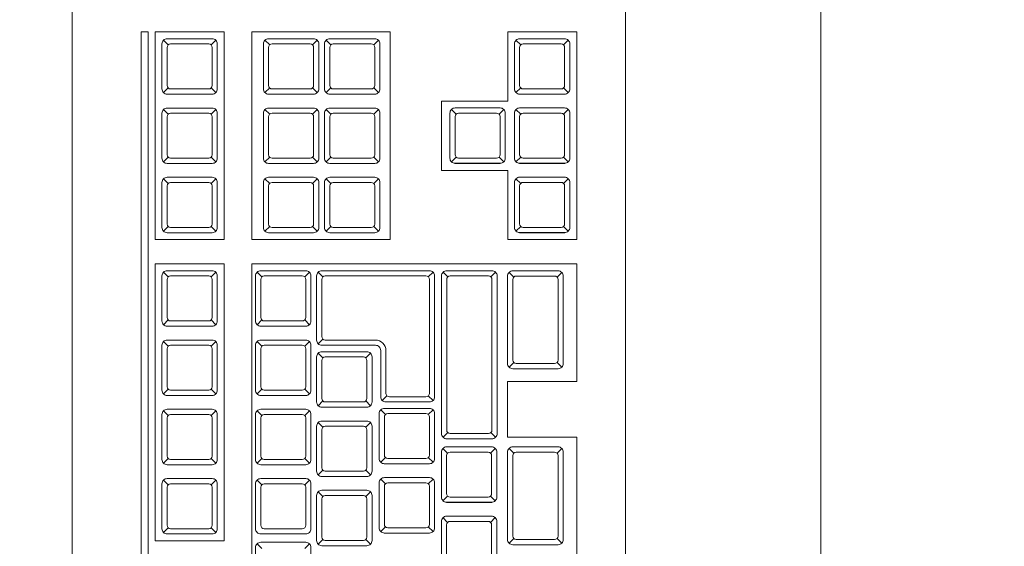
# Model space of a CAD drawing. Header units: millimetres. Extents: x 24385 to 79107, y -56478 to -23676.
# Tile 227 of 256: x 28083 to 28112, y -25800 to -25785. Entities that reach past the tile are written whole.
import ezdxf

# ---------------------------------------------------------------- set-up
doc = ezdxf.new("R2010")
doc.units = ezdxf.units.MM
doc.header["$LTSCALE"] = 2
doc.layers.add('0_OPIS', color=7, linetype='Continuous', lineweight=13)
doc.layers.add('3DPLAN_A_TABELKA POMIESZCZEŃ', color=7, linetype='Continuous', lineweight=0)
doc.layers.add('3DPLAN_A_KRESKOWANIE 1', color=253, linetype='Continuous')
doc.layers.add('3DPLAN_A_OPIS', color=8, linetype='Continuous')
doc.layers.add('FURNITURE ZD 1 500', color=7, linetype='Continuous', lineweight=13, true_color=0x9fa8a5)
doc.styles.add('ARIAL', font='arial.ttf')

# ---------------------------------------------------------------- blocks, each defined once
blk = doc.blocks.new('kondygnacja -1')
at = {"layer": '3DPLAN_A_KRESKOWANIE 1'}
h = blk.add_hatch(dxfattribs=at)
h.set_pattern_fill('ANSI31', color=256, scale=7.5, style=0)
h.set_pattern_definition([(45, (23044.838, -26883.88), (-16.83798, 16.83798), [])])
h.paths.add_polyline_path([(31677.485, -24430.84), (30214.868, -24430.84), (30214.868, -24470.84), (30429.606, -24470.84), (30429.606, -24477.84), (30447.606, -24477.84), (30447.606, -24818.84), (30476.606, -24818.84), (30476.606, -24470.84), (31012.606, -24470.84), (31012.606, -24478.84), (31079.606, -24478.84), (31079.606, -24470.84), (31638.606, -24470.84), (31638.606, -25036.84), (31079.606, -25036.84), (31079.606, -25028.84), (31012.606, -25028.84), (31012.606, -25036.84), (30611.38, -25036.84), (30611.38, -25072.84), (31023.606, -25072.84), (31034.606, -25082.84), (31034.606, -25330.84), (31023.606, -25340.84), (30831.396, -25340.84, -0.038531), (30832.58, -25356.183), (30832.58, -25371.84), (31079.606, -25371.84), (31079.606, -25072.84), (31638.606, -25072.84), (31638.606, -25943.84), (30832.58, -25943.84), (30832.58, -26009.84), (31677.485, -26009.84)])
h.paths.add_polyline_path([(30682.606, -26009.84), (30832.58, -26009.84), (30832.58, -25943.84), (30760.606, -25943.84), (30760.606, -25454.668), (30735.606, -25464.584), (30735.606, -25943.84), (30682.606, -25943.84)])
h.paths.add_polyline_path([(30679.606, -25371.84), (30735.606, -25371.84), (30735.606, -25464.584), (30760.606, -25454.668), (30760.606, -25371.84), (30832.58, -25371.84), (30832.58, -25356.183, 0.038531), (30831.396, -25340.84), (30679.606, -25340.84)])
h.paths.add_polyline_path([(30355.83, -25371.84), (30425.606, -25371.84), (30425.606, -25379.84), (30463.606, -25379.84), (30463.606, -25424.739), (30471.606, -25424.739), (30471.606, -25395.84), (30533.606, -25395.84), (30533.606, -25371.84), (30576.606, -25371.84), (30576.606, -25341.84), (30472.606, -25341.84), (30472.606, -25326.84), (30427.606, -25326.84), (30427.606, -25341.84), (30355.83, -25341.84)])
h.paths.add_polyline_path([(30456.606, -25936.84), (30425.606, -25936.84), (30425.606, -25945.84), (30380.606, -25945.84), (30380.606, -26009.84), (30512.606, -26009.84), (30512.606, -25943.84), (30466.606, -25943.84), (30466.606, -25712.84), (30456.606, -25712.84)])
h.paths.add_polyline_path([(28888.606, -25941.84), (28888.606, -26009.84), (29013.606, -26009.84), (29013.606, -25941.84)])
h.paths.add_polyline_path([(28591.166, -26009.84), (28591.166, -25944.84), (28547.606, -25944.84), (28547.606, -26009.84)])
h.paths.add_polyline_path([(28624.606, -25870.534), (28654.797, -25870.534), (28654.797, -25924.534), (28624.606, -25924.534), (28624.606, -25944.84), (28591.166, -25944.84), (28591.166, -26009.84), (28713.606, -26009.84), (28713.606, -25941.84), (28672.606, -25941.84), (28672.606, -25932.84), (28657.606, -25932.84), (28657.606, -25716.84), (28624.606, -25716.84)])
h.paths.add_polyline_path([(28372.606, -25944.84), (28328.606, -25944.84), (28328.606, -25907.84), (28282.606, -25907.84), (28282.606, -25944.84), (28248.606, -25944.84), (28248.606, -26009.84), (28372.606, -26009.84)])
h.paths.add_polyline_path([(28092.606, -25563.84), (28054.606, -25563.84), (28054.606, -25383.84), (28067.602, -25383.84), (28067.606, -25375.84), (28340.606, -25375.84), (28340.606, -25341.84), (28070.606, -25341.84), (28070.606, -25332.84), (28030.606, -25332.84), (28030.606, -25395.598), (28048.707, -25395.598), (28048.707, -25449.598), (28030.606, -25449.598), (28030.606, -26009.84), (28073.606, -26009.84), (28073.606, -25944.84), (28054.606, -25944.84), (28054.606, -25668.84), (28092.606, -25668.84)])
h.paths.add_polyline_path([(27949.606, -25495.746), (27949.606, -25507.746), (27983.295, -25507.746), (27983.295, -25521.746), (27949.606, -25521.746), (27949.606, -25531.84), (27999.606, -25531.84), (27999.606, -25934.84), (27982.606, -25934.84), (27982.606, -25942.84), (27947.606, -25942.84), (27947.606, -26009.84), (28026.624, -26009.84), (28026.624, -25449.598), (27999.606, -25449.598), (27999.606, -25463.84), (27949.606, -25463.84), (27949.606, -25481.746), (27983.295, -25481.746), (27983.295, -25495.746)])
h.paths.add_polyline_path([(27982.606, -25361.84), (27952.606, -25361.84), (27952.606, -25332.84), (28026.624, -25332.84), (28026.624, -25395.598), (27999.606, -25395.598), (27999.606, -25377.84), (27982.606, -25377.84)])
h.paths.add_polyline_path([(26818.606, -25892.84), (26781.485, -25892.84), (26781.485, -26009.84), (26894.541, -26009.84), (26894.541, -25942.84), (26830.606, -25942.84), (26830.606, -25930.84), (26818.606, -25930.84)])
h.paths.add_polyline_path([(26894.541, -26009.84), (27115.936, -26009.84), (27115.936, -25942.84), (26894.541, -25942.84)])
h.paths.add_polyline_path([(27115.936, -25942.84), (27115.936, -26009.84), (27466.606, -26009.84), (27466.606, -25942.84), (27427.606, -25942.84), (27427.606, -25933.84), (27384.606, -25933.84), (27384.606, -25942.84)])
h.paths.add_polyline_path([(27641.606, -25942.84), (27641.606, -26009.84), (27802.606, -26009.84), (27802.606, -25942.84)])
h.paths.add_polyline_path([(30621.105, -25040.467), (30688.374, -25040.467), (30688.374, -25072.867), (30621.105, -25072.867)], flags=24)
at = {"layer": 'FURNITURE ZD 1 500', "lineweight": 0}
for p, q in [((28087.591, -25785.915), (28087.455, -25785.78)), ((28088.832, -25785.915), (28088.968, -25785.78)), ((28090.524, -25785.915), (28090.388, -25785.78)), ((28091.765, -25785.915), (28091.9, -25785.78)), ((28092.289, -25785.915), (28092.153, -25785.78)), ((28093.53, -25785.915), (28093.666, -25785.78)), ((28097.779, -25785.915), (28097.643, -25785.78)), ((28099.02, -25785.915), (28099.155, -25785.78)), ((28087.591, -25787.156), (28087.455, -25787.292)), ((28088.832, -25787.156), (28088.968, -25787.292)), ((28090.524, -25787.157), (28090.388, -25787.292)), ((28091.765, -25787.157), (28091.9, -25787.292)), ((28092.289, -25787.157), (28092.153, -25787.292)), ((28093.53, -25787.157), (28093.666, -25787.292)), ((28097.779, -25787.157), (28097.643, -25787.292)), ((28099.02, -25787.157), (28099.155, -25787.292)), ((28095.49, -25787.536), (28097.411, -25787.536)), ((28097.742, -25787.338), (28099.051, -25787.338)), ((28087.591, -25787.915), (28087.455, -25787.78)), ((28088.832, -25787.915), (28088.968, -25787.78)), ((28090.524, -25787.915), (28090.388, -25787.78)), ((28091.765, -25787.915), (28091.9, -25787.78)), ((28092.289, -25787.915), (28092.153, -25787.78)), ((28093.53, -25787.915), (28093.666, -25787.78)), ((28095.912, -25787.913), (28095.777, -25787.777)), ((28097.153, -25787.913), (28097.289, -25787.777)), ((28097.779, -25787.913), (28097.643, -25787.777)), ((28099.02, -25787.913), (28099.155, -25787.777)), ((28087.591, -25789.156), (28087.455, -25789.292)), ((28088.832, -25789.156), (28088.968, -25789.292)), ((28090.524, -25789.157), (28090.388, -25789.292)), ((28091.765, -25789.157), (28091.9, -25789.292)), ((28092.289, -25789.157), (28092.153, -25789.292)), ((28093.53, -25789.157), (28093.666, -25789.292)), ((28095.912, -25789.154), (28095.777, -25789.29)), ((28097.153, -25789.154), (28097.289, -25789.29)), ((28097.779, -25789.154), (28097.643, -25789.29)), ((28099.02, -25789.154), (28099.155, -25789.29)), ((28095.875, -25789.336), (28097.184, -25789.336)), ((28097.742, -25789.336), (28099.051, -25789.336)), ((28087.591, -25789.915), (28087.455, -25789.78)), ((28088.832, -25789.915), (28088.968, -25789.78)), ((28090.524, -25789.915), (28090.388, -25789.78)), ((28091.765, -25789.915), (28091.9, -25789.78)), ((28092.289, -25789.915), (28092.153, -25789.78)), ((28093.53, -25789.915), (28093.666, -25789.78)), ((28097.779, -25789.913), (28097.643, -25789.777)), ((28099.02, -25789.913), (28099.155, -25789.777)), ((28087.591, -25791.156), (28087.455, -25791.292)), ((28088.832, -25791.156), (28088.968, -25791.292)), ((28090.524, -25791.157), (28090.388, -25791.292)), ((28091.765, -25791.157), (28091.9, -25791.292)), ((28092.289, -25791.157), (28092.153, -25791.292)), ((28093.53, -25791.157), (28093.666, -25791.292)), ((28097.779, -25791.154), (28097.643, -25791.29)), ((28099.02, -25791.154), (28099.155, -25791.29)), ((28097.742, -25791.336), (28099.051, -25791.336)), ((28090.011, -25792.236), (28099.399, -25792.236)), ((28090.011, -25792.236), (28090.011, -25821.136)), ((28099.399, -25795.636), (28099.399, -25792.236)), ((28087.591, -25792.615), (28087.455, -25792.48)), ((28088.832, -25792.615), (28088.968, -25792.48)), ((28090.296, -25792.615), (28090.16, -25792.48)), ((28091.537, -25792.615), (28091.672, -25792.48)), ((28091.925, -25792.48), (28092.061, -25792.615)), ((28095.245, -25792.48), (28095.109, -25792.615)), ((28095.67, -25792.615), (28095.534, -25792.48)), ((28096.92, -25792.615), (28097.055, -25792.48)), ((28097.579, -25792.618), (28097.443, -25792.482)), ((28098.829, -25792.618), (28098.964, -25792.482)), ((28087.591, -25793.857), (28087.455, -25793.992)), ((28088.832, -25793.857), (28088.968, -25793.992)), ((28090.296, -25793.857), (28090.16, -25793.992)), ((28091.537, -25793.857), (28091.672, -25793.992)), ((28087.591, -25794.615), (28087.455, -25794.48)), ((28088.832, -25794.615), (28088.968, -25794.48)), ((28090.296, -25794.615), (28090.16, -25794.48)), ((28091.537, -25794.615), (28091.672, -25794.48)), ((28091.925, -25794.542), (28092.061, -25794.407)), ((28092.061, -25794.954), (28091.925, -25794.819)), ((28093.302, -25794.954), (28093.438, -25794.819)), ((28097.579, -25795.084), (28097.443, -25795.219)), ((28098.829, -25795.084), (28098.964, -25795.219)), ((28097.399, -25795.636), (28099.399, -25795.636)), ((28097.399, -25797.236), (28097.399, -25795.636)), ((28087.591, -25795.857), (28087.455, -25795.992)), ((28088.832, -25795.857), (28088.968, -25795.992)), ((28090.296, -25795.857), (28090.16, -25795.992)), ((28091.537, -25795.857), (28091.672, -25795.992)), ((28093.777, -25796.181), (28093.912, -25796.046)), ((28095.245, -25796.181), (28095.109, -25796.046)), ((28092.061, -25796.196), (28091.925, -25796.331)), ((28093.302, -25796.196), (28093.438, -25796.331)), ((28087.591, -25796.615), (28087.455, -25796.48)), ((28088.832, -25796.615), (28088.968, -25796.48)), ((28090.296, -25796.615), (28090.16, -25796.48)), ((28091.537, -25796.615), (28091.672, -25796.48)), ((28093.868, -25796.588), (28093.733, -25796.452)), ((28095.109, -25796.588), (28095.245, -25796.452)), ((28092.061, -25796.954), (28091.925, -25796.819)), ((28093.302, -25796.954), (28093.438, -25796.819)), ((28095.67, -25797.107), (28095.534, -25797.243)), ((28096.92, -25797.107), (28097.055, -25797.243)), ((28097.399, -25797.236), (28099.399, -25797.236)), ((28099.399, -25816.536), (28099.399, -25797.236)), ((28095.668, -25797.7), (28095.533, -25797.565)), ((28096.909, -25797.7), (28097.045, -25797.565)), ((28097.579, -25797.7), (28097.443, -25797.565)), ((28098.829, -25797.7), (28098.964, -25797.565)), ((28087.591, -25797.857), (28087.455, -25797.992)), ((28088.832, -25797.857), (28088.968, -25797.992)), ((28090.296, -25797.857), (28090.16, -25797.992)), ((28091.537, -25797.857), (28091.672, -25797.992)), ((28093.868, -25797.829), (28093.733, -25797.964)), ((28093.832, -25798.011), (28095.14, -25798.011)), ((28095.109, -25797.829), (28095.245, -25797.964)), ((28092.061, -25798.196), (28091.925, -25798.331)), ((28093.302, -25798.196), (28093.438, -25798.331)), ((28087.591, -25798.615), (28087.455, -25798.48)), ((28088.832, -25798.615), (28088.968, -25798.48)), ((28090.296, -25798.615), (28090.16, -25798.48)), ((28091.537, -25798.615), (28091.672, -25798.48)), ((28093.868, -25798.588), (28093.733, -25798.452)), ((28095.109, -25798.588), (28095.245, -25798.452)), ((28092.061, -25798.954), (28091.925, -25798.819)), ((28093.302, -25798.954), (28093.438, -25798.819)), ((28095.668, -25798.942), (28095.533, -25799.077)), ((28095.631, -25799.123), (28096.94, -25799.123)), ((28096.909, -25798.942), (28097.045, -25799.077)), ((28095.668, -25799.7), (28095.533, -25799.565)), ((28096.909, -25799.7), (28097.045, -25799.565)), ((28087.591, -25799.857), (28087.455, -25799.992)), ((28088.832, -25799.857), (28088.968, -25799.992)), ((28093.868, -25799.829), (28093.733, -25799.964)), ((28093.832, -25800.011), (28095.14, -25800.011)), ((28095.109, -25799.829), (28095.245, -25799.964)), ((28090.294, -25800.456), (28090.159, -25800.321)), ((28091.536, -25800.456), (28091.671, -25800.321)), ((28092.061, -25800.196), (28091.925, -25800.331)), ((28093.302, -25800.196), (28093.438, -25800.331)), ((28097.579, -25800.167), (28097.443, -25800.302)), ((28098.829, -25800.167), (28098.964, -25800.302))]:
    blk.add_line(p, q, dxfattribs=at)
at = {"layer": 'FURNITURE ZD 1 500'}
blk.add_lwpolyline([(28106.45, -25902.36), (28056.452, -25902.564), (28056.452, -25752.358), (28106.45, -25752.358)], close=True, dxfattribs=at)
at = {"layer": 'FURNITURE ZD 1 500', "lineweight": 0}
for points in [[(28085.011, -25822.136), (28100.611, -25822.136, 0.414214), (28100.811, -25821.936), (28100.811, -25776.336, 0.414214), (28100.611, -25776.136), (28085.011, -25776.136, 0.414214), (28084.811, -25776.336), (28084.811, -25821.936, 0.414214)], [(28087.561, -25785.736, 0.414214), (28087.411, -25785.886), (28087.411, -25787.186, 0.414214), (28087.561, -25787.336), (28088.861, -25787.336, 0.414214), (28089.011, -25787.186), (28089.011, -25785.886, 0.414214), (28088.861, -25785.736)], [(28090.494, -25785.736, 0.414214), (28090.344, -25785.886), (28090.344, -25787.186, 0.414214), (28090.494, -25787.336), (28091.794, -25787.336, 0.414214), (28091.944, -25787.186), (28091.944, -25785.886, 0.414214), (28091.794, -25785.736)], [(28092.26, -25785.736, 0.414214), (28092.11, -25785.886), (28092.11, -25787.186, 0.414214), (28092.26, -25787.336), (28093.56, -25787.336, 0.414214), (28093.71, -25787.186), (28093.71, -25785.886, 0.414214), (28093.56, -25785.736)], [(28097.749, -25785.736, 0.414214), (28097.599, -25785.886), (28097.599, -25787.186, 0.414214), (28097.749, -25787.336), (28099.049, -25787.336, 0.414214), (28099.199, -25787.186), (28099.199, -25785.886, 0.414214), (28099.049, -25785.736)], [(28087.561, -25785.986), (28087.561, -25787.086, 0.414214), (28087.661, -25787.186), (28088.761, -25787.186, 0.414214), (28088.861, -25787.086), (28088.861, -25785.986, 0.414214), (28088.761, -25785.886), (28087.661, -25785.886, 0.414214)], [(28090.494, -25785.986), (28090.494, -25787.086, 0.414214), (28090.594, -25787.186), (28091.694, -25787.186, 0.414214), (28091.794, -25787.086), (28091.794, -25785.986, 0.414214), (28091.694, -25785.886), (28090.594, -25785.886, 0.414214)], [(28092.26, -25785.986), (28092.26, -25787.086, 0.414214), (28092.36, -25787.186), (28093.46, -25787.186, 0.414214), (28093.56, -25787.086), (28093.56, -25785.986, 0.414214), (28093.46, -25785.886), (28092.36, -25785.886, 0.414214)], [(28097.749, -25785.986), (28097.749, -25787.086, 0.414214), (28097.849, -25787.186), (28098.949, -25787.186, 0.414214), (28099.049, -25787.086), (28099.049, -25785.986, 0.414214), (28098.949, -25785.886), (28097.849, -25785.886, 0.414214)], [(28087.561, -25787.736, 0.414214), (28087.411, -25787.886), (28087.411, -25789.186, 0.414214), (28087.561, -25789.336), (28088.861, -25789.336, 0.414214), (28089.011, -25789.186), (28089.011, -25787.886, 0.414214), (28088.861, -25787.736)], [(28090.494, -25787.736, 0.414214), (28090.344, -25787.886), (28090.344, -25789.186, 0.414214), (28090.494, -25789.336), (28091.794, -25789.336, 0.414214), (28091.944, -25789.186), (28091.944, -25787.886, 0.414214), (28091.794, -25787.736)], [(28092.26, -25787.736, 0.414214), (28092.11, -25787.886), (28092.11, -25789.186, 0.414214), (28092.26, -25789.336), (28093.56, -25789.336, 0.414214), (28093.71, -25789.186), (28093.71, -25787.886, 0.414214), (28093.56, -25787.736)], [(28095.883, -25787.733, 0.414214), (28095.733, -25787.883), (28095.733, -25789.183, 0.414214), (28095.883, -25789.333), (28097.183, -25789.333, 0.414214), (28097.333, -25789.183), (28097.333, -25787.883, 0.414214), (28097.183, -25787.733)], [(28097.749, -25787.733, 0.414214), (28097.599, -25787.883), (28097.599, -25789.183, 0.414214), (28097.749, -25789.333), (28099.049, -25789.333, 0.414214), (28099.199, -25789.183), (28099.199, -25787.883, 0.414214), (28099.049, -25787.733)], [(28087.561, -25787.986), (28087.561, -25789.086, 0.414214), (28087.661, -25789.186), (28088.761, -25789.186, 0.414214), (28088.861, -25789.086), (28088.861, -25787.986, 0.414214), (28088.761, -25787.886), (28087.661, -25787.886, 0.414214)], [(28090.494, -25787.986), (28090.494, -25789.086, 0.414214), (28090.594, -25789.186), (28091.694, -25789.186, 0.414214), (28091.794, -25789.086), (28091.794, -25787.986, 0.414214), (28091.694, -25787.886), (28090.594, -25787.886, 0.414214)], [(28092.26, -25787.986), (28092.26, -25789.086, 0.414214), (28092.36, -25789.186), (28093.46, -25789.186, 0.414214), (28093.56, -25789.086), (28093.56, -25787.986, 0.414214), (28093.46, -25787.886), (28092.36, -25787.886, 0.414214)], [(28095.883, -25787.983), (28095.883, -25789.083, 0.414214), (28095.983, -25789.183), (28097.083, -25789.183, 0.414214), (28097.183, -25789.083), (28097.183, -25787.983, 0.414214), (28097.083, -25787.883), (28095.983, -25787.883, 0.414214)], [(28097.749, -25787.983), (28097.749, -25789.083, 0.414214), (28097.849, -25789.183), (28098.949, -25789.183, 0.414214), (28099.049, -25789.083), (28099.049, -25787.983, 0.414214), (28098.949, -25787.883), (28097.849, -25787.883, 0.414214)], [(28087.561, -25789.736, 0.414214), (28087.411, -25789.886), (28087.411, -25791.186, 0.414214), (28087.561, -25791.336), (28088.861, -25791.336, 0.414214), (28089.011, -25791.186), (28089.011, -25789.886, 0.414214), (28088.861, -25789.736)], [(28090.494, -25789.736, 0.414214), (28090.344, -25789.886), (28090.344, -25791.186, 0.414214), (28090.494, -25791.336), (28091.794, -25791.336, 0.414214), (28091.944, -25791.186), (28091.944, -25789.886, 0.414214), (28091.794, -25789.736)], [(28092.26, -25789.736, 0.414214), (28092.11, -25789.886), (28092.11, -25791.186, 0.414214), (28092.26, -25791.336), (28093.56, -25791.336, 0.414214), (28093.71, -25791.186), (28093.71, -25789.886, 0.414214), (28093.56, -25789.736)], [(28097.749, -25789.733, 0.414214), (28097.599, -25789.883), (28097.599, -25791.183, 0.414214), (28097.749, -25791.333), (28099.049, -25791.333, 0.414214), (28099.199, -25791.183), (28099.199, -25789.883, 0.414214), (28099.049, -25789.733)], [(28087.561, -25789.986), (28087.561, -25791.086, 0.414214), (28087.661, -25791.186), (28088.761, -25791.186, 0.414214), (28088.861, -25791.086), (28088.861, -25789.986, 0.414214), (28088.761, -25789.886), (28087.661, -25789.886, 0.414214)], [(28090.494, -25789.986), (28090.494, -25791.086, 0.414214), (28090.594, -25791.186), (28091.694, -25791.186, 0.414214), (28091.794, -25791.086), (28091.794, -25789.986, 0.414214), (28091.694, -25789.886), (28090.594, -25789.886, 0.414214)], [(28092.26, -25789.986), (28092.26, -25791.086, 0.414214), (28092.36, -25791.186), (28093.46, -25791.186, 0.414214), (28093.56, -25791.086), (28093.56, -25789.986, 0.414214), (28093.46, -25789.886), (28092.36, -25789.886, 0.414214)], [(28097.749, -25789.983), (28097.749, -25791.083, 0.414214), (28097.849, -25791.183), (28098.949, -25791.183, 0.414214), (28099.049, -25791.083), (28099.049, -25789.983, 0.414214), (28098.949, -25789.883), (28097.849, -25789.883, 0.414214)], [(28087.561, -25792.436, 0.414214), (28087.411, -25792.586), (28087.411, -25793.886, 0.414214), (28087.561, -25794.036), (28088.861, -25794.036, 0.414214), (28089.011, -25793.886), (28089.011, -25792.586, 0.414214), (28088.861, -25792.436)], [(28087.561, -25792.686), (28087.561, -25793.786, 0.414214), (28087.661, -25793.886), (28088.761, -25793.886, 0.414214), (28088.861, -25793.786), (28088.861, -25792.686, 0.414214), (28088.761, -25792.586), (28087.661, -25792.586, 0.414214)], [(28090.266, -25792.436, 0.414214), (28090.116, -25792.586), (28090.116, -25793.886, 0.414214), (28090.266, -25794.036), (28091.566, -25794.036, 0.414214), (28091.716, -25793.886), (28091.716, -25792.586, 0.414214), (28091.566, -25792.436)], [(28090.266, -25792.686), (28090.266, -25793.786, 0.414214), (28090.366, -25793.886), (28091.466, -25793.886, 0.414214), (28091.566, -25793.786), (28091.566, -25792.686, 0.414214), (28091.466, -25792.586), (28090.366, -25792.586, 0.414214)], [(28095.289, -25796.075), (28095.289, -25792.586, 0.414214), (28095.139, -25792.436), (28092.032, -25792.436, 0.414214), (28091.882, -25792.586), (28091.882, -25794.436, 0.414214), (28092.032, -25794.586), (28093.583, -25794.586, -0.414214), (28093.733, -25794.736), (28093.733, -25796.075, 0.414214), (28093.883, -25796.225), (28095.139, -25796.225, 0.414214)], [(28095.139, -25795.975), (28095.139, -25792.686, 0.414214), (28095.039, -25792.586), (28092.132, -25792.586, 0.414214), (28092.032, -25792.686), (28092.032, -25794.336, 0.414214), (28092.132, -25794.436), (28093.583, -25794.436, -0.414214), (28093.883, -25794.736), (28093.883, -25795.975, 0.414214), (28093.983, -25796.075), (28095.039, -25796.075, 0.414214)], [(28095.64, -25797.287, -0.414214), (28095.49, -25797.137), (28095.49, -25792.586, -0.414214), (28095.64, -25792.436), (28096.949, -25792.436, -0.414214), (28097.099, -25792.586), (28097.099, -25797.137, -0.414214), (28096.949, -25797.287)], [(28095.74, -25797.137), (28096.849, -25797.137, 0.414214), (28096.949, -25797.037), (28096.949, -25792.686, 0.414214), (28096.849, -25792.586), (28095.74, -25792.586, 0.414214), (28095.64, -25792.686), (28095.64, -25797.037, 0.414214)], [(28097.399, -25795.113), (28097.399, -25792.588, -0.414214), (28097.549, -25792.438), (28098.858, -25792.438, -0.414214), (28099.008, -25792.588), (28099.008, -25795.113, -0.414214), (28098.858, -25795.263), (28097.549, -25795.263, -0.414214)], [(28097.649, -25792.588), (28098.758, -25792.588, -0.414214), (28098.858, -25792.688), (28098.858, -25795.013, -0.414214), (28098.758, -25795.113), (28097.649, -25795.113, -0.414214), (28097.549, -25795.013), (28097.549, -25792.688, -0.414214)], [(28087.561, -25794.436, 0.414214), (28087.411, -25794.586), (28087.411, -25795.886, 0.414214), (28087.561, -25796.036), (28088.861, -25796.036, 0.414214), (28089.011, -25795.886), (28089.011, -25794.586, 0.414214), (28088.861, -25794.436)], [(28087.561, -25794.686), (28087.561, -25795.786, 0.414214), (28087.661, -25795.886), (28088.761, -25795.886, 0.414214), (28088.861, -25795.786), (28088.861, -25794.686, 0.414214), (28088.761, -25794.586), (28087.661, -25794.586, 0.414214)], [(28090.266, -25794.436, 0.414214), (28090.116, -25794.586), (28090.116, -25795.886, 0.414214), (28090.266, -25796.036), (28091.566, -25796.036, 0.414214), (28091.716, -25795.886), (28091.716, -25794.586, 0.414214), (28091.566, -25794.436)], [(28090.266, -25794.686), (28090.266, -25795.786, 0.414214), (28090.366, -25795.886), (28091.466, -25795.886, 0.414214), (28091.566, -25795.786), (28091.566, -25794.686, 0.414214), (28091.466, -25794.586), (28090.366, -25794.586, 0.414214)], [(28092.032, -25794.775, 0.414214), (28091.882, -25794.925), (28091.882, -25796.225, 0.414214), (28092.032, -25796.375), (28093.332, -25796.375, 0.414214), (28093.482, -25796.225), (28093.482, -25794.925, 0.414214), (28093.332, -25794.775)], [(28092.032, -25795.025), (28092.032, -25796.125, 0.414214), (28092.132, -25796.225), (28093.232, -25796.225, 0.414214), (28093.332, -25796.125), (28093.332, -25795.025, 0.414214), (28093.232, -25794.925), (28092.132, -25794.925, 0.414214)], [(28087.561, -25796.436, 0.414214), (28087.411, -25796.586), (28087.411, -25797.886, 0.414214), (28087.561, -25798.036), (28088.861, -25798.036, 0.414214), (28089.011, -25797.886), (28089.011, -25796.586, 0.414214), (28088.861, -25796.436)], [(28087.561, -25796.686), (28087.561, -25797.786, 0.414214), (28087.661, -25797.886), (28088.761, -25797.886, 0.414214), (28088.861, -25797.786), (28088.861, -25796.686, 0.414214), (28088.761, -25796.586), (28087.661, -25796.586, 0.414214)], [(28090.266, -25796.436, 0.414214), (28090.116, -25796.586), (28090.116, -25797.886, 0.414214), (28090.266, -25798.036), (28091.566, -25798.036, 0.414214), (28091.716, -25797.886), (28091.716, -25796.586, 0.414214), (28091.566, -25796.436)], [(28090.266, -25796.686), (28090.266, -25797.786, 0.414214), (28090.366, -25797.886), (28091.466, -25797.886, 0.414214), (28091.566, -25797.786), (28091.566, -25796.686, 0.414214), (28091.466, -25796.586), (28090.366, -25796.586, 0.414214)], [(28093.839, -25796.408, 0.414214), (28093.689, -25796.558), (28093.689, -25797.858, 0.414214), (28093.839, -25798.008), (28095.139, -25798.008, 0.414214), (28095.289, -25797.858), (28095.289, -25796.558, 0.414214), (28095.139, -25796.408)], [(28093.839, -25796.658), (28093.839, -25797.758, 0.414214), (28093.939, -25797.858), (28095.039, -25797.858, 0.414214), (28095.139, -25797.758), (28095.139, -25796.658, 0.414214), (28095.039, -25796.558), (28093.939, -25796.558, 0.414214)], [(28092.032, -25796.775, 0.414214), (28091.882, -25796.925), (28091.882, -25798.225, 0.414214), (28092.032, -25798.375), (28093.332, -25798.375, 0.414214), (28093.482, -25798.225), (28093.482, -25796.925, 0.414214), (28093.332, -25796.775)], [(28092.032, -25797.025), (28092.032, -25798.125, 0.414214), (28092.132, -25798.225), (28093.232, -25798.225, 0.414214), (28093.332, -25798.125), (28093.332, -25797.025, 0.414214), (28093.232, -25796.925), (28092.132, -25796.925, 0.414214)], [(28095.639, -25797.521, 0.414214), (28095.489, -25797.671), (28095.489, -25798.971, 0.414214), (28095.639, -25799.121), (28096.939, -25799.121, 0.414214), (28097.089, -25798.971), (28097.089, -25797.671, 0.414214), (28096.939, -25797.521)], [(28095.639, -25797.771), (28095.639, -25798.871, 0.414214), (28095.739, -25798.971), (28096.839, -25798.971, 0.414214), (28096.939, -25798.871), (28096.939, -25797.771, 0.414214), (28096.839, -25797.671), (28095.739, -25797.671, 0.414214)], [(28097.399, -25800.196), (28097.399, -25797.671, -0.414214), (28097.549, -25797.521), (28098.858, -25797.521, -0.414214), (28099.008, -25797.671), (28099.008, -25800.196, -0.414214), (28098.858, -25800.346), (28097.549, -25800.346, -0.414214)], [(28097.649, -25797.671), (28098.758, -25797.671, -0.414214), (28098.858, -25797.771), (28098.858, -25800.096, -0.414214), (28098.758, -25800.196), (28097.649, -25800.196, -0.414214), (28097.549, -25800.096), (28097.549, -25797.771, -0.414214)], [(28087.561, -25798.436, 0.414214), (28087.411, -25798.586), (28087.411, -25799.886, 0.414214), (28087.561, -25800.036), (28088.861, -25800.036, 0.414214), (28089.011, -25799.886), (28089.011, -25798.586, 0.414214), (28088.861, -25798.436)], [(28087.561, -25798.686), (28087.561, -25799.786, 0.414214), (28087.661, -25799.886), (28088.761, -25799.886, 0.414214), (28088.861, -25799.786), (28088.861, -25798.686, 0.414214), (28088.761, -25798.586), (28087.661, -25798.586, 0.414214)], [(28090.266, -25798.436, 0.414214), (28090.116, -25798.586), (28090.116, -25799.886, 0.414214), (28090.266, -25800.036), (28091.566, -25800.036, 0.414214), (28091.716, -25799.886), (28091.716, -25798.586, 0.414214), (28091.566, -25798.436)], [(28090.266, -25798.686), (28090.266, -25799.786, 0.414214), (28090.366, -25799.886), (28091.466, -25799.886, 0.414214), (28091.566, -25799.786), (28091.566, -25798.686, 0.414214), (28091.466, -25798.586), (28090.366, -25798.586, 0.414214)], [(28093.839, -25798.408, 0.414214), (28093.689, -25798.558), (28093.689, -25799.858, 0.414214), (28093.839, -25800.008), (28095.139, -25800.008, 0.414214), (28095.289, -25799.858), (28095.289, -25798.558, 0.414214), (28095.139, -25798.408)], [(28093.839, -25798.658), (28093.839, -25799.758, 0.414214), (28093.939, -25799.858), (28095.039, -25799.858, 0.414214), (28095.139, -25799.758), (28095.139, -25798.658, 0.414214), (28095.039, -25798.558), (28093.939, -25798.558, 0.414214)], [(28092.032, -25798.775, 0.414214), (28091.882, -25798.925), (28091.882, -25800.225, 0.414214), (28092.032, -25800.375), (28093.332, -25800.375, 0.414214), (28093.482, -25800.225), (28093.482, -25798.925, 0.414214), (28093.332, -25798.775)], [(28092.032, -25799.025), (28092.032, -25800.125, 0.414214), (28092.132, -25800.225), (28093.232, -25800.225, 0.414214), (28093.332, -25800.125), (28093.332, -25799.025, 0.414214), (28093.232, -25798.925), (28092.132, -25798.925, 0.414214)], [(28095.639, -25799.521, 0.414214), (28095.489, -25799.671), (28095.489, -25800.971, 0.414214), (28095.639, -25801.121), (28096.939, -25801.121, 0.414214), (28097.089, -25800.971), (28097.089, -25799.671, 0.414214), (28096.939, -25799.521)], [(28095.639, -25799.771), (28095.639, -25800.871, 0.414214), (28095.739, -25800.971), (28096.839, -25800.971, 0.414214), (28096.939, -25800.871), (28096.939, -25799.771, 0.414214), (28096.839, -25799.671), (28095.739, -25799.671, 0.414214)], [(28090.265, -25800.277, 0.414214), (28090.115, -25800.427), (28090.115, -25801.727, 0.414214), (28090.265, -25801.877), (28091.565, -25801.877, 0.414214), (28091.715, -25801.727), (28091.715, -25800.427, 0.414214), (28091.565, -25800.277)]]:
    blk.add_lwpolyline(points, format="xyb", close=True, dxfattribs=at)
for points in [[(28087.011, -25821.136), (28087.011, -25785.536), (28086.811, -25785.536), (28086.811, -25821.136)], [(28087.211, -25785.536), (28087.211, -25791.536), (28089.211, -25791.536), (28089.211, -25785.536)], [(28090.011, -25785.536), (28090.011, -25791.536), (28094.011, -25791.536), (28094.011, -25785.536)], [(28087.211, -25792.236), (28087.211, -25800.236), (28089.211, -25800.236), (28089.211, -25792.236)]]:
    blk.add_lwpolyline(points, close=True, dxfattribs=at)
blk.add_lwpolyline([(28097.411, -25787.536), (28097.411, -25785.536), (28099.399, -25785.536), (28099.399, -25791.536), (28097.411, -25791.536), (28097.411, -25789.536), (28095.49, -25789.536), (28095.49, -25787.536)], dxfattribs=at)
at = {"layer": '3DPLAN_A_OPIS', "color": 1, "lineweight": 30, "style": 'ARIAL'}
for tag, p in [('PRZESUNIĘCIE_WEJŚCIA', (27655.165, -24535.333)), ('WYŁĄCZONE', (27007.179, -24723.982)), ('Z_OPRACOWANIA', (26996.84, -24746.417)), ('WYŁĄCZONE', (30803.053, -24760.867)), ('Z_OPRACOWANIA', (30792.713, -24783.301)), ('WYŁĄCZONE', (28894.898, -24826.593)), ('Z_OPRACOWANIA', (28884.559, -24849.027)), ('POWIĘKSZENIE_WEJŚCIA', (28313.679, -25144.412)), ('POWIĘKSZENIE_WEJŚCIA', (29600.622, -25191.363)), ('POWIĘKSZENIE_WEJŚCIA', (28011.449, -25235.417)), ('WYŁĄCZONE', (29754.423, -25678.169)), ('Z_OPRACOWANIA', (29744.084, -25700.603)), ('WYJŚCIE_EWAKUACYJNE', (27763.791, -26106.068))]:
    blk.add_attdef(tag, p, '', height=12, dxfattribs=at)
at = {"layer": '3DPLAN_A_OPIS', "color": 0, "lineweight": 30, "style": 'ARIAL'}
for tag, p in [('UGUL_1', (29350.296, -24586.012)), ('UGUL_2', (29622.921, -24586.012)), ('UGUL_3', (29833.15, -24586.012))]:
    blk.add_attdef(tag, p, '', height=12, dxfattribs=at)
at = {"layer": '3DPLAN_A_TABELKA POMIESZCZEŃ', "ltscale": 0.5, "style": 'ARIAL'}
for tag, p in [('KURTYNA', (27861.913, -26064.849)), ('POWIETRZNA', (27861.913, -26084.562))]:
    blk.add_attdef(tag, p, '', height=12, dxfattribs=at)

msp = doc.modelspace()

# ---------------------------------------------------------------- block references
at = {"layer": '0_OPIS'}
msp.add_blockref('kondygnacja -1', (0, 0), dxfattribs=at)

doc.saveas('drawing.dxf')
